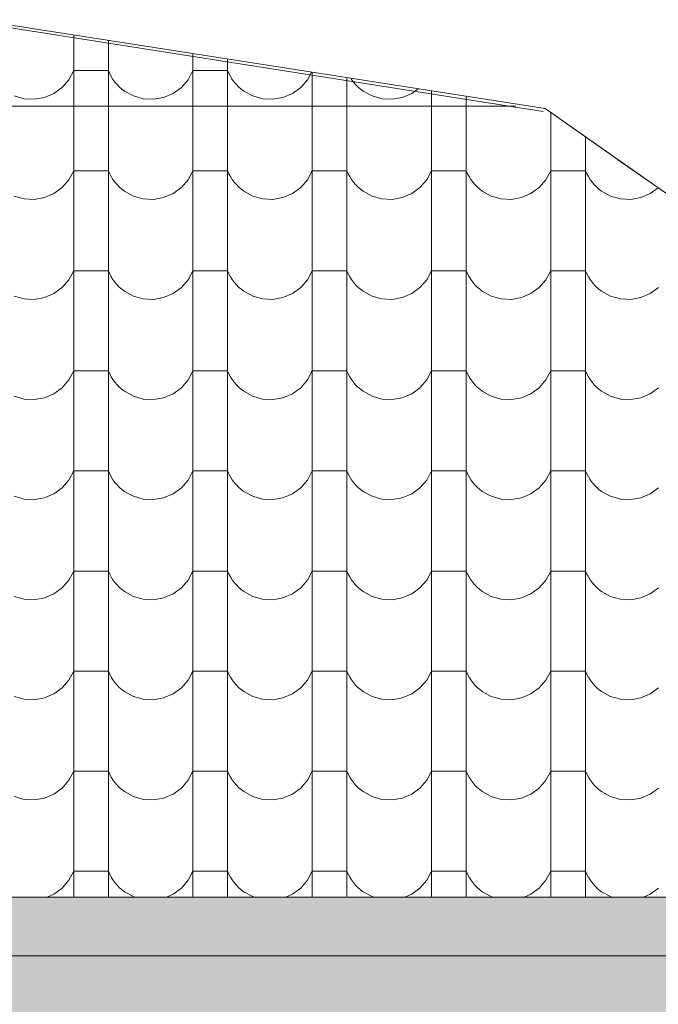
# Model space of a CAD drawing. Header units: millimetres. Extents: x -68772 to 137055, y -73300 to 19650.
# Tile 131 of 212: x 87388 to 88536, y -54145 to -52373. Entities that reach past the tile are written whole.
import ezdxf

# ---------------------------------------------------------------- set-up
doc = ezdxf.new("R2010")
doc.units = ezdxf.units.MM
doc.header["$MEASUREMENT"] = 0
for name, color, linetype, lineweight in [('Nowe_440-K Belki_Nr_pióra__1', 7, 'Continuous', 18), ('Nowe_810-G Ogólne_Nr_pióra__1', 7, 'Continuous', 18), ('Nowe_810-G Ogólne_Nr_pióra__26', 13, 'Continuous', 18), ('Nowe_NIEWIDOCZNE DACHY_Nr_pióra__1', 7, 'Continuous', 18)]:
    doc.layers.add(name, color=color, linetype=linetype, lineweight=lineweight)

# ---------------------------------------------------------------- blocks, each defined once
blk = doc.blocks.new('*X68')
at = {"layer": 'Nowe_810-G Ogólne_Nr_pióra__26', "color": 13, "linetype": 'Continuous', "lineweight": 18}
for p, q in [((87484.8, -52400.6), (87484.8, -52574.6)), ((87547.2, -52410.4), (87547.2, -52574.6)), ((87699.3, -52434.2), (87699.3, -52574.6)), ((87761.7, -52443.9), (87761.7, -52574.6)), ((87476.1, -52481.1), (87484.8, -52464.8)), ((87516, -52464.8), (87484.8, -52464.8)), ((87547.2, -52464.8), (87516, -52464.8)), ((87547.2, -52464.8), (87549.6, -52470.2)), ((87690.6, -52481.1), (87699.3, -52464.8)), ((87730.5, -52464.8), (87699.3, -52464.8)), ((87761.7, -52464.8), (87730.5, -52464.8)), ((87761.7, -52464.8), (87764.1, -52470.2)), ((87905.1, -52481.1), (87912.4, -52467.4)), ((87913.8, -52467.7), (87913.8, -52574.6)), ((87464, -52495), (87476.1, -52481.1)), ((87549.6, -52470.2), (87552.4, -52475.5)), ((87552.4, -52475.5), (87555.5, -52480.5)), ((87555.5, -52480.5), (87559, -52485.3)), ((87559, -52485.3), (87562.8, -52489.8)), ((87678.5, -52495), (87690.6, -52481.1)), ((87764.1, -52470.2), (87766.9, -52475.5)), ((87766.9, -52475.5), (87770, -52480.5)), ((87770, -52480.5), (87773.5, -52485.3)), ((87773.5, -52485.3), (87777.3, -52489.8)), ((87893, -52495), (87905.1, -52481.1)), ((87976.2, -52477.4), (87976.2, -52574.6)), ((87983.2, -52478.5), (87984.5, -52480.5)), ((87984.5, -52480.5), (87988, -52485.3)), ((87988, -52485.3), (87991.8, -52489.8)), ((87449.1, -52505.9), (87464, -52495)), ((87562.8, -52489.8), (87566.9, -52494)), ((87566.9, -52494), (87571.4, -52497.9)), ((87571.4, -52497.9), (87576.1, -52501.5)), ((87576.1, -52501.5), (87592.3, -52510.4)), ((87663.6, -52505.9), (87678.5, -52495)), ((87777.3, -52489.8), (87781.4, -52494)), ((87781.4, -52494), (87785.9, -52497.9)), ((87785.9, -52497.9), (87790.6, -52501.5)), ((87790.6, -52501.5), (87806.8, -52510.4)), ((87878.1, -52505.9), (87893, -52495)), ((87991.8, -52489.8), (87995.9, -52494)), ((87995.9, -52494), (88000.4, -52497.9)), ((88000.4, -52497.9), (88005.1, -52501.5)), ((88005.1, -52501.5), (88021.3, -52510.4)), ((88092.6, -52505.9), (88104.2, -52497.4)), ((88128.3, -52501.2), (88128.3, -52574.6)), ((87377.8, -52510.4), (87395.5, -52515.4)), ((87395.5, -52515.4), (87413.9, -52516.4)), ((87413.9, -52516.4), (87432.1, -52513.1)), ((87432.1, -52513.1), (87449.1, -52505.9)), ((87592.3, -52510.4), (87610, -52515.4)), ((87610, -52515.4), (87628.4, -52516.4)), ((87628.4, -52516.4), (87646.6, -52513.1)), ((87646.6, -52513.1), (87663.6, -52505.9)), ((87806.8, -52510.4), (87824.5, -52515.4)), ((87824.5, -52515.4), (87842.9, -52516.4)), ((87842.9, -52516.4), (87861.1, -52513.1)), ((87861.1, -52513.1), (87878.1, -52505.9)), ((88021.3, -52510.4), (88039, -52515.4)), ((88039, -52515.4), (88057.4, -52516.4)), ((88057.4, -52516.4), (88075.6, -52513.1)), ((88075.6, -52513.1), (88092.6, -52505.9)), ((88190.7, -52510.9), (88190.7, -52574.6)), ((88342.8, -52540.1), (88342.8, -52574.6)), ((87484.8, -52574.6), (87484.8, -52754.6)), ((87547.2, -52574.6), (87547.2, -52754.6)), ((87699.3, -52574.6), (87699.3, -52754.6)), ((87761.7, -52574.6), (87761.7, -52754.6)), ((87913.8, -52574.6), (87913.8, -52754.6)), ((87976.2, -52574.6), (87976.2, -52754.6)), ((88128.3, -52574.6), (88128.3, -52754.6)), ((88190.7, -52574.6), (88190.7, -52754.6)), ((88342.8, -52574.6), (88342.8, -52754.6)), ((88405.2, -52584), (88405.2, -52754.6)), ((87476.1, -52661.1), (87484.8, -52644.8)), ((87516, -52644.8), (87484.8, -52644.8)), ((87547.2, -52644.8), (87516, -52644.8)), ((87547.2, -52644.8), (87549.6, -52650.3)), ((87690.6, -52661.1), (87699.3, -52644.8)), ((87730.5, -52644.8), (87699.3, -52644.8)), ((87761.7, -52644.8), (87730.5, -52644.8)), ((87761.7, -52644.8), (87764.1, -52650.3)), ((87905.1, -52661.1), (87913.8, -52644.8)), ((87945, -52644.8), (87913.8, -52644.8)), ((87976.2, -52644.8), (87945, -52644.8)), ((87976.2, -52644.8), (87978.6, -52650.3)), ((88119.6, -52661.1), (88128.3, -52644.8)), ((88159.5, -52644.8), (88128.3, -52644.8)), ((88190.7, -52644.8), (88159.5, -52644.8)), ((88190.7, -52644.8), (88193.1, -52650.3)), ((88334.1, -52661.1), (88342.8, -52644.8)), ((88374, -52644.8), (88342.8, -52644.8)), ((88405.2, -52644.8), (88374, -52644.8)), ((88405.2, -52644.8), (88407.6, -52650.3)), ((87464, -52675.1), (87476.1, -52661.1)), ((87549.6, -52650.3), (87552.4, -52655.5)), ((87552.4, -52655.5), (87555.5, -52660.5)), ((87555.5, -52660.5), (87559, -52665.3)), ((87678.5, -52675.1), (87690.6, -52661.1)), ((87764.1, -52650.3), (87766.9, -52655.5)), ((87766.9, -52655.5), (87770, -52660.5)), ((87770, -52660.5), (87773.5, -52665.3)), ((87893, -52675.1), (87905.1, -52661.1)), ((87978.6, -52650.3), (87981.4, -52655.5)), ((87981.4, -52655.5), (87984.5, -52660.5)), ((87984.5, -52660.5), (87988, -52665.3)), ((88107.5, -52675.1), (88119.6, -52661.1)), ((88193.1, -52650.3), (88195.9, -52655.5)), ((88195.9, -52655.5), (88199, -52660.5)), ((88199, -52660.5), (88202.5, -52665.3)), ((88322, -52675.1), (88334.1, -52661.1)), ((88407.6, -52650.3), (88410.4, -52655.5)), ((88410.4, -52655.5), (88413.5, -52660.5)), ((88413.5, -52660.5), (88417, -52665.3)), ((87449.1, -52685.9), (87464, -52675.1)), ((87559, -52665.3), (87562.8, -52669.8)), ((87562.8, -52669.8), (87566.9, -52674.1)), ((87566.9, -52674.1), (87571.4, -52678)), ((87571.4, -52678), (87576.1, -52681.6)), ((87576.1, -52681.6), (87592.3, -52690.5)), ((87663.6, -52685.9), (87678.5, -52675.1)), ((87773.5, -52665.3), (87777.3, -52669.8)), ((87777.3, -52669.8), (87781.4, -52674.1)), ((87781.4, -52674.1), (87785.9, -52678)), ((87785.9, -52678), (87790.6, -52681.6)), ((87790.6, -52681.6), (87806.8, -52690.5)), ((87878.1, -52685.9), (87893, -52675.1)), ((87988, -52665.3), (87991.8, -52669.8)), ((87991.8, -52669.8), (87995.9, -52674.1)), ((87995.9, -52674.1), (88000.4, -52678)), ((88000.4, -52678), (88005.1, -52681.6)), ((88005.1, -52681.6), (88021.3, -52690.5)), ((88092.6, -52685.9), (88107.5, -52675.1)), ((88202.5, -52665.3), (88206.3, -52669.8)), ((88206.3, -52669.8), (88210.4, -52674.1)), ((88210.4, -52674.1), (88214.9, -52678)), ((88214.9, -52678), (88219.6, -52681.6)), ((88219.6, -52681.6), (88235.8, -52690.5)), ((88307.1, -52685.9), (88322, -52675.1)), ((88417, -52665.3), (88420.8, -52669.8)), ((88420.8, -52669.8), (88424.9, -52674.1)), ((88424.9, -52674.1), (88429.4, -52678)), ((88429.4, -52678), (88434.1, -52681.6)), ((88434.1, -52681.6), (88450.3, -52690.5)), ((88521.6, -52685.9), (88535.6, -52675.7)), ((87377.8, -52690.5), (87395.5, -52695.5)), ((87395.5, -52695.5), (87413.9, -52696.4)), ((87413.9, -52696.4), (87432.1, -52693.2)), ((87432.1, -52693.2), (87449.1, -52685.9)), ((87592.3, -52690.5), (87610, -52695.5)), ((87610, -52695.5), (87628.4, -52696.4)), ((87628.4, -52696.4), (87646.6, -52693.2)), ((87646.6, -52693.2), (87663.6, -52685.9)), ((87806.8, -52690.5), (87824.5, -52695.5)), ((87824.5, -52695.5), (87842.9, -52696.4)), ((87842.9, -52696.4), (87861.1, -52693.2)), ((87861.1, -52693.2), (87878.1, -52685.9)), ((88021.3, -52690.5), (88039, -52695.5)), ((88039, -52695.5), (88057.4, -52696.4)), ((88057.4, -52696.4), (88075.6, -52693.2)), ((88075.6, -52693.2), (88092.6, -52685.9)), ((88235.8, -52690.5), (88253.5, -52695.5)), ((88253.5, -52695.5), (88271.9, -52696.4)), ((88271.9, -52696.4), (88290.1, -52693.2)), ((88290.1, -52693.2), (88307.1, -52685.9)), ((88450.3, -52690.5), (88468, -52695.5)), ((88468, -52695.5), (88486.4, -52696.4)), ((88486.4, -52696.4), (88504.6, -52693.2)), ((88504.6, -52693.2), (88521.6, -52685.9)), ((87484.8, -52754.6), (87484.8, -52934.7)), ((87547.2, -52754.6), (87547.2, -52934.7)), ((87699.3, -52754.6), (87699.3, -52934.7)), ((87761.7, -52754.6), (87761.7, -52934.7)), ((87913.8, -52754.6), (87913.8, -52934.7)), ((87976.2, -52754.6), (87976.2, -52934.7)), ((88128.3, -52754.6), (88128.3, -52934.7)), ((88190.7, -52754.6), (88190.7, -52934.7)), ((88342.8, -52754.6), (88342.8, -52934.7)), ((88405.2, -52754.6), (88405.2, -52934.7)), ((87464, -52855.1), (87476.1, -52841.2)), ((87476.1, -52841.2), (87484.8, -52824.9)), ((87516, -52824.9), (87484.8, -52824.9)), ((87547.2, -52824.9), (87516, -52824.9)), ((87547.2, -52824.9), (87549.6, -52830.3)), ((87549.6, -52830.3), (87552.4, -52835.6)), ((87552.4, -52835.6), (87555.5, -52840.6)), ((87555.5, -52840.6), (87559, -52845.4)), ((87678.5, -52855.1), (87690.6, -52841.2)), ((87690.6, -52841.2), (87699.3, -52824.9)), ((87730.5, -52824.9), (87699.3, -52824.9)), ((87761.7, -52824.9), (87730.5, -52824.9)), ((87761.7, -52824.9), (87764.1, -52830.3)), ((87764.1, -52830.3), (87766.9, -52835.6)), ((87766.9, -52835.6), (87770, -52840.6)), ((87770, -52840.6), (87773.5, -52845.4)), ((87893, -52855.1), (87905.1, -52841.2)), ((87905.1, -52841.2), (87913.8, -52824.9)), ((87945, -52824.9), (87913.8, -52824.9)), ((87976.2, -52824.9), (87945, -52824.9)), ((87976.2, -52824.9), (87978.6, -52830.3)), ((87978.6, -52830.3), (87981.4, -52835.6)), ((87981.4, -52835.6), (87984.5, -52840.6)), ((87984.5, -52840.6), (87988, -52845.4)), ((88107.5, -52855.1), (88119.6, -52841.2)), ((88119.6, -52841.2), (88128.3, -52824.9)), ((88159.5, -52824.9), (88128.3, -52824.9)), ((88190.7, -52824.9), (88159.5, -52824.9)), ((88190.7, -52824.9), (88193.1, -52830.3)), ((88193.1, -52830.3), (88195.9, -52835.6)), ((88195.9, -52835.6), (88199, -52840.6)), ((88199, -52840.6), (88202.5, -52845.4)), ((88322, -52855.1), (88334.1, -52841.2)), ((88334.1, -52841.2), (88342.8, -52824.9)), ((88374, -52824.9), (88342.8, -52824.9)), ((88405.2, -52824.9), (88374, -52824.9)), ((88405.2, -52824.9), (88407.6, -52830.3)), ((88407.6, -52830.3), (88410.4, -52835.6)), ((88410.4, -52835.6), (88413.5, -52840.6)), ((88413.5, -52840.6), (88417, -52845.4)), ((87449.1, -52866), (87464, -52855.1)), ((87559, -52845.4), (87562.8, -52849.9)), ((87562.8, -52849.9), (87566.9, -52854.1)), ((87566.9, -52854.1), (87571.4, -52858)), ((87571.4, -52858), (87576.1, -52861.6)), ((87663.6, -52866), (87678.5, -52855.1)), ((87773.5, -52845.4), (87777.3, -52849.9)), ((87777.3, -52849.9), (87781.4, -52854.1)), ((87781.4, -52854.1), (87785.9, -52858)), ((87785.9, -52858), (87790.6, -52861.6)), ((87878.1, -52866), (87893, -52855.1)), ((87988, -52845.4), (87991.8, -52849.9)), ((87991.8, -52849.9), (87995.9, -52854.1)), ((87995.9, -52854.1), (88000.4, -52858)), ((88000.4, -52858), (88005.1, -52861.6)), ((88092.6, -52866), (88107.5, -52855.1)), ((88202.5, -52845.4), (88206.3, -52849.9)), ((88206.3, -52849.9), (88210.4, -52854.1)), ((88210.4, -52854.1), (88214.9, -52858)), ((88214.9, -52858), (88219.6, -52861.6)), ((88307.1, -52866), (88322, -52855.1)), ((88417, -52845.4), (88420.8, -52849.9)), ((88420.8, -52849.9), (88424.9, -52854.1)), ((88424.9, -52854.1), (88429.4, -52858)), ((88429.4, -52858), (88434.1, -52861.6)), ((88521.6, -52866), (88536.5, -52855.1)), ((87377.8, -52870.5), (87395.5, -52875.5)), ((87395.5, -52875.5), (87413.9, -52876.5)), ((87413.9, -52876.5), (87432.1, -52873.2)), ((87432.1, -52873.2), (87449.1, -52866)), ((87576.1, -52861.6), (87592.3, -52870.5)), ((87592.3, -52870.5), (87610, -52875.5)), ((87610, -52875.5), (87628.4, -52876.5)), ((87628.4, -52876.5), (87646.6, -52873.2)), ((87646.6, -52873.2), (87663.6, -52866)), ((87790.6, -52861.6), (87806.8, -52870.5)), ((87806.8, -52870.5), (87824.5, -52875.5)), ((87824.5, -52875.5), (87842.9, -52876.5)), ((87842.9, -52876.5), (87861.1, -52873.2)), ((87861.1, -52873.2), (87878.1, -52866)), ((88005.1, -52861.6), (88021.3, -52870.5)), ((88021.3, -52870.5), (88039, -52875.5)), ((88039, -52875.5), (88057.4, -52876.5)), ((88057.4, -52876.5), (88075.6, -52873.2)), ((88075.6, -52873.2), (88092.6, -52866)), ((88219.6, -52861.6), (88235.8, -52870.5)), ((88235.8, -52870.5), (88253.5, -52875.5)), ((88253.5, -52875.5), (88271.9, -52876.5)), ((88271.9, -52876.5), (88290.1, -52873.2)), ((88290.1, -52873.2), (88307.1, -52866)), ((88434.1, -52861.6), (88450.3, -52870.5)), ((88450.3, -52870.5), (88468, -52875.5)), ((88468, -52875.5), (88486.4, -52876.5)), ((88486.4, -52876.5), (88504.6, -52873.2)), ((88504.6, -52873.2), (88521.6, -52866)), ((87484.8, -52934.7), (87484.8, -53114.7)), ((87547.2, -52934.7), (87547.2, -53114.7)), ((87699.3, -52934.7), (87699.3, -53114.7)), ((87761.7, -52934.7), (87761.7, -53114.7)), ((87913.8, -52934.7), (87913.8, -53114.7)), ((87976.2, -52934.7), (87976.2, -53114.7)), ((88128.3, -52934.7), (88128.3, -53114.7)), ((88190.7, -52934.7), (88190.7, -53114.7)), ((88342.8, -52934.7), (88342.8, -53114.7)), ((88405.2, -52934.7), (88405.2, -53114.7)), ((87476.1, -53021.2), (87484.8, -53004.9)), ((87516, -53004.9), (87484.8, -53004.9)), ((87547.2, -53004.9), (87516, -53004.9)), ((87547.2, -53004.9), (87549.6, -53010.4)), ((87549.6, -53010.4), (87552.4, -53015.6)), ((87552.4, -53015.6), (87555.5, -53020.6)), ((87690.6, -53021.2), (87699.3, -53004.9)), ((87730.5, -53004.9), (87699.3, -53004.9)), ((87761.7, -53004.9), (87730.5, -53004.9)), ((87761.7, -53004.9), (87764.1, -53010.4)), ((87764.1, -53010.4), (87766.9, -53015.6)), ((87766.9, -53015.6), (87770, -53020.6)), ((87905.1, -53021.2), (87913.8, -53004.9)), ((87945, -53004.9), (87913.8, -53004.9)), ((87976.2, -53004.9), (87945, -53004.9)), ((87976.2, -53004.9), (87978.6, -53010.4)), ((87978.6, -53010.4), (87981.4, -53015.6)), ((87981.4, -53015.6), (87984.5, -53020.6)), ((88119.6, -53021.2), (88128.3, -53004.9)), ((88159.5, -53004.9), (88128.3, -53004.9)), ((88190.7, -53004.9), (88159.5, -53004.9)), ((88190.7, -53004.9), (88193.1, -53010.4)), ((88193.1, -53010.4), (88195.9, -53015.6)), ((88195.9, -53015.6), (88199, -53020.6)), ((88334.1, -53021.2), (88342.8, -53004.9)), ((88374, -53004.9), (88342.8, -53004.9)), ((88405.2, -53004.9), (88374, -53004.9)), ((88405.2, -53004.9), (88407.6, -53010.4)), ((88407.6, -53010.4), (88410.4, -53015.6)), ((88410.4, -53015.6), (88413.5, -53020.6)), ((87449.1, -53046), (87464, -53035.2)), ((87464, -53035.2), (87476.1, -53021.2)), ((87555.5, -53020.6), (87559, -53025.4)), ((87559, -53025.4), (87562.8, -53029.9)), ((87562.8, -53029.9), (87566.9, -53034.2)), ((87566.9, -53034.2), (87571.4, -53038.1)), ((87663.6, -53046), (87678.5, -53035.2)), ((87678.5, -53035.2), (87690.6, -53021.2)), ((87770, -53020.6), (87773.5, -53025.4)), ((87773.5, -53025.4), (87777.3, -53029.9)), ((87777.3, -53029.9), (87781.4, -53034.2)), ((87781.4, -53034.2), (87785.9, -53038.1)), ((87878.1, -53046), (87893, -53035.2)), ((87893, -53035.2), (87905.1, -53021.2)), ((87984.5, -53020.6), (87988, -53025.4)), ((87988, -53025.4), (87991.8, -53029.9)), ((87991.8, -53029.9), (87995.9, -53034.2)), ((87995.9, -53034.2), (88000.4, -53038.1)), ((88092.6, -53046), (88107.5, -53035.2)), ((88107.5, -53035.2), (88119.6, -53021.2)), ((88199, -53020.6), (88202.5, -53025.4)), ((88202.5, -53025.4), (88206.3, -53029.9)), ((88206.3, -53029.9), (88210.4, -53034.2)), ((88210.4, -53034.2), (88214.9, -53038.1)), ((88307.1, -53046), (88322, -53035.2)), ((88322, -53035.2), (88334.1, -53021.2)), ((88413.5, -53020.6), (88417, -53025.4)), ((88417, -53025.4), (88420.8, -53029.9)), ((88420.8, -53029.9), (88424.9, -53034.2)), ((88424.9, -53034.2), (88429.4, -53038.1)), ((88521.6, -53046), (88536.5, -53035.2)), ((87377.8, -53050.6), (87395.5, -53055.6)), ((87413.9, -53056.5), (87432.1, -53053.3)), ((87432.1, -53053.3), (87449.1, -53046)), ((87571.4, -53038.1), (87576.1, -53041.7)), ((87576.1, -53041.7), (87592.3, -53050.6)), ((87592.3, -53050.6), (87610, -53055.6)), ((87628.4, -53056.5), (87646.6, -53053.3)), ((87646.6, -53053.3), (87663.6, -53046)), ((87785.9, -53038.1), (87790.6, -53041.7)), ((87790.6, -53041.7), (87806.8, -53050.6)), ((87806.8, -53050.6), (87824.5, -53055.6)), ((87842.9, -53056.5), (87861.1, -53053.3)), ((87861.1, -53053.3), (87878.1, -53046)), ((88000.4, -53038.1), (88005.1, -53041.7)), ((88005.1, -53041.7), (88021.3, -53050.6)), ((88021.3, -53050.6), (88039, -53055.6)), ((88057.4, -53056.5), (88075.6, -53053.3)), ((88075.6, -53053.3), (88092.6, -53046)), ((88214.9, -53038.1), (88219.6, -53041.7)), ((88219.6, -53041.7), (88235.8, -53050.6)), ((88235.8, -53050.6), (88253.5, -53055.6)), ((88271.9, -53056.5), (88290.1, -53053.3)), ((88290.1, -53053.3), (88307.1, -53046)), ((88429.4, -53038.1), (88434.1, -53041.7)), ((88434.1, -53041.7), (88450.3, -53050.6)), ((88450.3, -53050.6), (88468, -53055.6)), ((88486.4, -53056.5), (88504.6, -53053.3)), ((88504.6, -53053.3), (88521.6, -53046)), ((87395.5, -53055.6), (87413.9, -53056.5)), ((87610, -53055.6), (87628.4, -53056.5)), ((87824.5, -53055.6), (87842.9, -53056.5)), ((88039, -53055.6), (88057.4, -53056.5)), ((88253.5, -53055.6), (88271.9, -53056.5)), ((88468, -53055.6), (88486.4, -53056.5)), ((87484.8, -53114.7), (87484.8, -53294.8)), ((87547.2, -53114.7), (87547.2, -53294.8)), ((87699.3, -53114.7), (87699.3, -53294.8)), ((87761.7, -53114.7), (87761.7, -53294.8)), ((87913.8, -53114.7), (87913.8, -53294.8)), ((87976.2, -53114.7), (87976.2, -53294.8)), ((88128.3, -53114.7), (88128.3, -53294.8)), ((88190.7, -53114.7), (88190.7, -53294.8)), ((88342.8, -53114.7), (88342.8, -53294.8)), ((88405.2, -53114.7), (88405.2, -53294.8)), ((87476.1, -53201.3), (87484.8, -53185)), ((87516, -53185), (87484.8, -53185)), ((87547.2, -53185), (87516, -53185)), ((87547.2, -53185), (87549.6, -53190.4)), ((87549.6, -53190.4), (87552.4, -53195.7)), ((87690.6, -53201.3), (87699.3, -53185)), ((87730.5, -53185), (87699.3, -53185)), ((87761.7, -53185), (87730.5, -53185)), ((87761.7, -53185), (87764.1, -53190.4)), ((87764.1, -53190.4), (87766.9, -53195.7)), ((87905.1, -53201.3), (87913.8, -53185)), ((87945, -53185), (87913.8, -53185)), ((87976.2, -53185), (87945, -53185)), ((87976.2, -53185), (87978.6, -53190.4)), ((87978.6, -53190.4), (87981.4, -53195.7)), ((88119.6, -53201.3), (88128.3, -53185)), ((88159.5, -53185), (88128.3, -53185)), ((88190.7, -53185), (88159.5, -53185)), ((88190.7, -53185), (88193.1, -53190.4)), ((88193.1, -53190.4), (88195.9, -53195.7)), ((88334.1, -53201.3), (88342.8, -53185)), ((88374, -53185), (88342.8, -53185)), ((88405.2, -53185), (88374, -53185)), ((88405.2, -53185), (88407.6, -53190.4)), ((88407.6, -53190.4), (88410.4, -53195.7)), ((87464, -53215.2), (87476.1, -53201.3)), ((87552.4, -53195.7), (87555.5, -53200.7)), ((87555.5, -53200.7), (87559, -53205.5)), ((87559, -53205.5), (87562.8, -53210)), ((87562.8, -53210), (87566.9, -53214.2)), ((87678.5, -53215.2), (87690.6, -53201.3)), ((87766.9, -53195.7), (87770, -53200.7)), ((87770, -53200.7), (87773.5, -53205.5)), ((87773.5, -53205.5), (87777.3, -53210)), ((87777.3, -53210), (87781.4, -53214.2)), ((87893, -53215.2), (87905.1, -53201.3)), ((87981.4, -53195.7), (87984.5, -53200.7)), ((87984.5, -53200.7), (87988, -53205.5)), ((87988, -53205.5), (87991.8, -53210)), ((87991.8, -53210), (87995.9, -53214.2)), ((88107.5, -53215.2), (88119.6, -53201.3)), ((88195.9, -53195.7), (88199, -53200.7)), ((88199, -53200.7), (88202.5, -53205.5)), ((88202.5, -53205.5), (88206.3, -53210)), ((88206.3, -53210), (88210.4, -53214.2)), ((88322, -53215.2), (88334.1, -53201.3)), ((88410.4, -53195.7), (88413.5, -53200.7)), ((88413.5, -53200.7), (88417, -53205.5)), ((88417, -53205.5), (88420.8, -53210)), ((88420.8, -53210), (88424.9, -53214.2)), ((87377.8, -53230.6), (87395.5, -53235.6)), ((87432.1, -53233.3), (87449.1, -53226.1)), ((87449.1, -53226.1), (87464, -53215.2)), ((87566.9, -53214.2), (87571.4, -53218.1)), ((87571.4, -53218.1), (87576.1, -53221.7)), ((87576.1, -53221.7), (87592.3, -53230.6)), ((87592.3, -53230.6), (87610, -53235.6)), ((87646.6, -53233.3), (87663.6, -53226.1)), ((87663.6, -53226.1), (87678.5, -53215.2)), ((87781.4, -53214.2), (87785.9, -53218.1)), ((87785.9, -53218.1), (87790.6, -53221.7)), ((87790.6, -53221.7), (87806.8, -53230.6)), ((87806.8, -53230.6), (87824.5, -53235.6)), ((87861.1, -53233.3), (87878.1, -53226.1)), ((87878.1, -53226.1), (87893, -53215.2)), ((87995.9, -53214.2), (88000.4, -53218.1)), ((88000.4, -53218.1), (88005.1, -53221.7)), ((88005.1, -53221.7), (88021.3, -53230.6)), ((88021.3, -53230.6), (88039, -53235.6)), ((88075.6, -53233.3), (88092.6, -53226.1)), ((88092.6, -53226.1), (88107.5, -53215.2)), ((88210.4, -53214.2), (88214.9, -53218.1)), ((88214.9, -53218.1), (88219.6, -53221.7)), ((88219.6, -53221.7), (88235.8, -53230.6)), ((88235.8, -53230.6), (88253.5, -53235.6)), ((88290.1, -53233.3), (88307.1, -53226.1)), ((88307.1, -53226.1), (88322, -53215.2)), ((88424.9, -53214.2), (88429.4, -53218.1)), ((88429.4, -53218.1), (88434.1, -53221.7)), ((88434.1, -53221.7), (88450.3, -53230.6)), ((88450.3, -53230.6), (88468, -53235.6)), ((88504.6, -53233.3), (88521.6, -53226.1)), ((88521.6, -53226.1), (88536.5, -53215.2)), ((87395.5, -53235.6), (87413.9, -53236.6)), ((87413.9, -53236.6), (87432.1, -53233.3)), ((87610, -53235.6), (87628.4, -53236.6)), ((87628.4, -53236.6), (87646.6, -53233.3)), ((87824.5, -53235.6), (87842.9, -53236.6)), ((87842.9, -53236.6), (87861.1, -53233.3)), ((88039, -53235.6), (88057.4, -53236.6)), ((88057.4, -53236.6), (88075.6, -53233.3)), ((88253.5, -53235.6), (88271.9, -53236.6)), ((88271.9, -53236.6), (88290.1, -53233.3)), ((88468, -53235.6), (88486.4, -53236.6)), ((88486.4, -53236.6), (88504.6, -53233.3)), ((87484.8, -53294.8), (87484.8, -53474.8)), ((87547.2, -53294.8), (87547.2, -53474.8)), ((87699.3, -53294.8), (87699.3, -53474.8)), ((87761.7, -53294.8), (87761.7, -53474.8)), ((87913.8, -53294.8), (87913.8, -53474.8)), ((87976.2, -53294.8), (87976.2, -53474.8)), ((88128.3, -53294.8), (88128.3, -53474.8)), ((88190.7, -53294.8), (88190.7, -53474.8)), ((88342.8, -53294.8), (88342.8, -53474.8)), ((88405.2, -53294.8), (88405.2, -53474.8)), ((87476.1, -53381.3), (87484.8, -53365)), ((87516, -53365), (87484.8, -53365)), ((87547.2, -53365), (87516, -53365)), ((87547.2, -53365), (87549.6, -53370.5)), ((87549.6, -53370.5), (87552.4, -53375.7)), ((87690.6, -53381.3), (87699.3, -53365)), ((87730.5, -53365), (87699.3, -53365)), ((87761.7, -53365), (87730.5, -53365)), ((87761.7, -53365), (87764.1, -53370.5)), ((87764.1, -53370.5), (87766.9, -53375.7)), ((87905.1, -53381.3), (87913.8, -53365)), ((87945, -53365), (87913.8, -53365)), ((87976.2, -53365), (87945, -53365)), ((87976.2, -53365), (87978.6, -53370.5)), ((87978.6, -53370.5), (87981.4, -53375.7)), ((88119.6, -53381.3), (88128.3, -53365)), ((88159.5, -53365), (88128.3, -53365)), ((88190.7, -53365), (88159.5, -53365)), ((88190.7, -53365), (88193.1, -53370.5)), ((88193.1, -53370.5), (88195.9, -53375.7)), ((88334.1, -53381.3), (88342.8, -53365)), ((88374, -53365), (88342.8, -53365)), ((88405.2, -53365), (88374, -53365)), ((88405.2, -53365), (88407.6, -53370.5)), ((88407.6, -53370.5), (88410.4, -53375.7)), ((87464, -53395.3), (87476.1, -53381.3)), ((87552.4, -53375.7), (87555.5, -53380.7)), ((87555.5, -53380.7), (87559, -53385.5)), ((87559, -53385.5), (87562.8, -53390)), ((87562.8, -53390), (87566.9, -53394.3)), ((87678.5, -53395.3), (87690.6, -53381.3)), ((87766.9, -53375.7), (87770, -53380.7)), ((87770, -53380.7), (87773.5, -53385.5)), ((87773.5, -53385.5), (87777.3, -53390)), ((87777.3, -53390), (87781.4, -53394.3)), ((87893, -53395.3), (87905.1, -53381.3)), ((87981.4, -53375.7), (87984.5, -53380.7)), ((87984.5, -53380.7), (87988, -53385.5)), ((87988, -53385.5), (87991.8, -53390)), ((87991.8, -53390), (87995.9, -53394.3)), ((88107.5, -53395.3), (88119.6, -53381.3)), ((88195.9, -53375.7), (88199, -53380.7)), ((88199, -53380.7), (88202.5, -53385.5)), ((88202.5, -53385.5), (88206.3, -53390)), ((88206.3, -53390), (88210.4, -53394.3)), ((88322, -53395.3), (88334.1, -53381.3)), ((88410.4, -53375.7), (88413.5, -53380.7)), ((88413.5, -53380.7), (88417, -53385.5)), ((88417, -53385.5), (88420.8, -53390)), ((88420.8, -53390), (88424.9, -53394.3)), ((87432.1, -53413.4), (87449.1, -53406.1)), ((87449.1, -53406.1), (87464, -53395.3)), ((87566.9, -53394.3), (87571.4, -53398.2)), ((87571.4, -53398.2), (87576.1, -53401.8)), ((87576.1, -53401.8), (87592.3, -53410.7)), ((87646.6, -53413.4), (87663.6, -53406.1)), ((87663.6, -53406.1), (87678.5, -53395.3)), ((87781.4, -53394.3), (87785.9, -53398.2)), ((87785.9, -53398.2), (87790.6, -53401.8)), ((87790.6, -53401.8), (87806.8, -53410.7)), ((87861.1, -53413.4), (87878.1, -53406.1)), ((87878.1, -53406.1), (87893, -53395.3)), ((87995.9, -53394.3), (88000.4, -53398.2)), ((88000.4, -53398.2), (88005.1, -53401.8)), ((88005.1, -53401.8), (88021.3, -53410.7)), ((88075.6, -53413.4), (88092.6, -53406.1)), ((88092.6, -53406.1), (88107.5, -53395.3)), ((88210.4, -53394.3), (88214.9, -53398.2)), ((88214.9, -53398.2), (88219.6, -53401.8)), ((88219.6, -53401.8), (88235.8, -53410.7)), ((88290.1, -53413.4), (88307.1, -53406.1)), ((88307.1, -53406.1), (88322, -53395.3)), ((88424.9, -53394.3), (88429.4, -53398.2)), ((88429.4, -53398.2), (88434.1, -53401.8)), ((88434.1, -53401.8), (88450.3, -53410.7)), ((88504.6, -53413.4), (88521.6, -53406.1)), ((88521.6, -53406.1), (88536.5, -53395.3)), ((87377.8, -53410.7), (87395.5, -53415.7)), ((87395.5, -53415.7), (87413.9, -53416.6)), ((87413.9, -53416.6), (87432.1, -53413.4)), ((87592.3, -53410.7), (87610, -53415.7)), ((87610, -53415.7), (87628.4, -53416.6)), ((87628.4, -53416.6), (87646.6, -53413.4)), ((87806.8, -53410.7), (87824.5, -53415.7)), ((87824.5, -53415.7), (87842.9, -53416.6)), ((87842.9, -53416.6), (87861.1, -53413.4)), ((88021.3, -53410.7), (88039, -53415.7)), ((88039, -53415.7), (88057.4, -53416.6)), ((88057.4, -53416.6), (88075.6, -53413.4)), ((88235.8, -53410.7), (88253.5, -53415.7)), ((88253.5, -53415.7), (88271.9, -53416.6)), ((88271.9, -53416.6), (88290.1, -53413.4)), ((88450.3, -53410.7), (88468, -53415.7)), ((88468, -53415.7), (88486.4, -53416.6)), ((88486.4, -53416.6), (88504.6, -53413.4)), ((87484.8, -53474.8), (87484.8, -53654.9)), ((87547.2, -53474.8), (87547.2, -53654.9)), ((87699.3, -53474.8), (87699.3, -53654.9)), ((87761.7, -53474.8), (87761.7, -53654.9)), ((87913.8, -53474.8), (87913.8, -53654.9)), ((87976.2, -53474.8), (87976.2, -53654.9)), ((88128.3, -53474.8), (88128.3, -53654.9)), ((88190.7, -53474.8), (88190.7, -53654.9)), ((88342.8, -53474.8), (88342.8, -53654.9)), ((88405.2, -53474.8), (88405.2, -53654.9)), ((87476.1, -53561.4), (87484.8, -53545.1)), ((87516, -53545.1), (87484.8, -53545.1)), ((87547.2, -53545.1), (87516, -53545.1)), ((87547.2, -53545.1), (87549.6, -53550.5)), ((87690.6, -53561.4), (87699.3, -53545.1)), ((87730.5, -53545.1), (87699.3, -53545.1)), ((87761.7, -53545.1), (87730.5, -53545.1)), ((87761.7, -53545.1), (87764.1, -53550.5)), ((87905.1, -53561.4), (87913.8, -53545.1)), ((87945, -53545.1), (87913.8, -53545.1)), ((87976.2, -53545.1), (87945, -53545.1)), ((87976.2, -53545.1), (87978.6, -53550.5)), ((88119.6, -53561.4), (88128.3, -53545.1)), ((88159.5, -53545.1), (88128.3, -53545.1)), ((88190.7, -53545.1), (88159.5, -53545.1)), ((88190.7, -53545.1), (88193.1, -53550.5)), ((88334.1, -53561.4), (88342.8, -53545.1)), ((88374, -53545.1), (88342.8, -53545.1)), ((88405.2, -53545.1), (88374, -53545.1)), ((88405.2, -53545.1), (88407.6, -53550.5)), ((87464, -53575.3), (87476.1, -53561.4)), ((87549.6, -53550.5), (87552.4, -53555.8)), ((87552.4, -53555.8), (87555.5, -53560.8)), ((87555.5, -53560.8), (87559, -53565.6)), ((87559, -53565.6), (87562.8, -53570.1)), ((87678.5, -53575.3), (87690.6, -53561.4)), ((87764.1, -53550.5), (87766.9, -53555.8)), ((87766.9, -53555.8), (87770, -53560.8)), ((87770, -53560.8), (87773.5, -53565.6)), ((87773.5, -53565.6), (87777.3, -53570.1)), ((87893, -53575.3), (87905.1, -53561.4)), ((87978.6, -53550.5), (87981.4, -53555.8)), ((87981.4, -53555.8), (87984.5, -53560.8)), ((87984.5, -53560.8), (87988, -53565.6)), ((87988, -53565.6), (87991.8, -53570.1)), ((88107.5, -53575.3), (88119.6, -53561.4)), ((88193.1, -53550.5), (88195.9, -53555.8)), ((88195.9, -53555.8), (88199, -53560.8)), ((88199, -53560.8), (88202.5, -53565.6)), ((88202.5, -53565.6), (88206.3, -53570.1)), ((88322, -53575.3), (88334.1, -53561.4)), ((88407.6, -53550.5), (88410.4, -53555.8)), ((88410.4, -53555.8), (88413.5, -53560.8)), ((88413.5, -53560.8), (88417, -53565.6)), ((88417, -53565.6), (88420.8, -53570.1)), ((87449.1, -53586.2), (87464, -53575.3)), ((87562.8, -53570.1), (87566.9, -53574.3)), ((87566.9, -53574.3), (87571.4, -53578.2)), ((87571.4, -53578.2), (87576.1, -53581.8)), ((87576.1, -53581.8), (87592.3, -53590.7)), ((87663.6, -53586.2), (87678.5, -53575.3)), ((87777.3, -53570.1), (87781.4, -53574.3)), ((87781.4, -53574.3), (87785.9, -53578.2)), ((87785.9, -53578.2), (87790.6, -53581.8)), ((87790.6, -53581.8), (87806.8, -53590.7)), ((87878.1, -53586.2), (87893, -53575.3)), ((87991.8, -53570.1), (87995.9, -53574.3)), ((87995.9, -53574.3), (88000.4, -53578.2)), ((88000.4, -53578.2), (88005.1, -53581.8)), ((88005.1, -53581.8), (88021.3, -53590.7)), ((88092.6, -53586.2), (88107.5, -53575.3)), ((88206.3, -53570.1), (88210.4, -53574.3)), ((88210.4, -53574.3), (88214.9, -53578.2)), ((88214.9, -53578.2), (88219.6, -53581.8)), ((88219.6, -53581.8), (88235.8, -53590.7)), ((88307.1, -53586.2), (88322, -53575.3)), ((88420.8, -53570.1), (88424.9, -53574.3)), ((88424.9, -53574.3), (88429.4, -53578.2)), ((88429.4, -53578.2), (88434.1, -53581.8)), ((88434.1, -53581.8), (88450.3, -53590.7)), ((88521.6, -53586.2), (88536.5, -53575.3)), ((87377.8, -53590.7), (87395.5, -53595.7)), ((87395.5, -53595.7), (87413.9, -53596.7)), ((87413.9, -53596.7), (87432.1, -53593.4)), ((87432.1, -53593.4), (87449.1, -53586.2)), ((87592.3, -53590.7), (87610, -53595.7)), ((87610, -53595.7), (87628.4, -53596.7)), ((87628.4, -53596.7), (87646.6, -53593.4)), ((87646.6, -53593.4), (87663.6, -53586.2)), ((87806.8, -53590.7), (87824.5, -53595.7)), ((87824.5, -53595.7), (87842.9, -53596.7)), ((87842.9, -53596.7), (87861.1, -53593.4)), ((87861.1, -53593.4), (87878.1, -53586.2)), ((88021.3, -53590.7), (88039, -53595.7)), ((88039, -53595.7), (88057.4, -53596.7)), ((88057.4, -53596.7), (88075.6, -53593.4)), ((88075.6, -53593.4), (88092.6, -53586.2)), ((88235.8, -53590.7), (88253.5, -53595.7)), ((88253.5, -53595.7), (88271.9, -53596.7)), ((88271.9, -53596.7), (88290.1, -53593.4)), ((88290.1, -53593.4), (88307.1, -53586.2)), ((88450.3, -53590.7), (88468, -53595.7)), ((88468, -53595.7), (88486.4, -53596.7)), ((88486.4, -53596.7), (88504.6, -53593.4)), ((88504.6, -53593.4), (88521.6, -53586.2)), ((87484.8, -53654.9), (87484.8, -53834.9)), ((87547.2, -53654.9), (87547.2, -53834.9)), ((87699.3, -53654.9), (87699.3, -53834.9)), ((87761.7, -53654.9), (87761.7, -53834.9)), ((87913.8, -53654.9), (87913.8, -53834.9)), ((87976.2, -53654.9), (87976.2, -53834.9)), ((88128.3, -53654.9), (88128.3, -53834.9)), ((88190.7, -53654.9), (88190.7, -53834.9)), ((88342.8, -53654.9), (88342.8, -53834.9)), ((88405.2, -53654.9), (88405.2, -53834.9)), ((87476.1, -53741.4), (87484.8, -53725.1)), ((87516, -53725.1), (87484.8, -53725.1)), ((87547.2, -53725.1), (87516, -53725.1)), ((87547.2, -53725.1), (87549.6, -53730.6)), ((87690.6, -53741.4), (87699.3, -53725.1)), ((87730.5, -53725.1), (87699.3, -53725.1)), ((87761.7, -53725.1), (87730.5, -53725.1)), ((87761.7, -53725.1), (87764.1, -53730.6)), ((87905.1, -53741.4), (87913.8, -53725.1)), ((87945, -53725.1), (87913.8, -53725.1)), ((87976.2, -53725.1), (87945, -53725.1)), ((87976.2, -53725.1), (87978.6, -53730.6)), ((88119.6, -53741.4), (88128.3, -53725.1)), ((88159.5, -53725.1), (88128.3, -53725.1)), ((88190.7, -53725.1), (88159.5, -53725.1)), ((88190.7, -53725.1), (88193.1, -53730.6)), ((88334.1, -53741.4), (88342.8, -53725.1)), ((88374, -53725.1), (88342.8, -53725.1)), ((88405.2, -53725.1), (88374, -53725.1)), ((88405.2, -53725.1), (88407.6, -53730.6)), ((87464, -53755.4), (87476.1, -53741.4)), ((87549.6, -53730.6), (87552.4, -53735.8)), ((87552.4, -53735.8), (87555.5, -53740.8)), ((87555.5, -53740.8), (87559, -53745.6)), ((87678.5, -53755.4), (87690.6, -53741.4)), ((87764.1, -53730.6), (87766.9, -53735.8)), ((87766.9, -53735.8), (87770, -53740.8)), ((87770, -53740.8), (87773.5, -53745.6)), ((87893, -53755.4), (87905.1, -53741.4)), ((87978.6, -53730.6), (87981.4, -53735.8)), ((87981.4, -53735.8), (87984.5, -53740.8)), ((87984.5, -53740.8), (87988, -53745.6)), ((88107.5, -53755.4), (88119.6, -53741.4)), ((88193.1, -53730.6), (88195.9, -53735.8)), ((88195.9, -53735.8), (88199, -53740.8)), ((88199, -53740.8), (88202.5, -53745.6)), ((88322, -53755.4), (88334.1, -53741.4)), ((88407.6, -53730.6), (88410.4, -53735.8)), ((88410.4, -53735.8), (88413.5, -53740.8)), ((88413.5, -53740.8), (88417, -53745.6)), ((87449.1, -53766.2), (87464, -53755.4)), ((87559, -53745.6), (87562.8, -53750.1)), ((87562.8, -53750.1), (87566.9, -53754.4)), ((87566.9, -53754.4), (87571.4, -53758.3)), ((87571.4, -53758.3), (87576.1, -53761.9)), ((87576.1, -53761.9), (87592.3, -53770.8)), ((87663.6, -53766.2), (87678.5, -53755.4)), ((87773.5, -53745.6), (87777.3, -53750.1)), ((87777.3, -53750.1), (87781.4, -53754.4)), ((87781.4, -53754.4), (87785.9, -53758.3)), ((87785.9, -53758.3), (87790.6, -53761.9)), ((87790.6, -53761.9), (87806.8, -53770.8)), ((87878.1, -53766.2), (87893, -53755.4)), ((87988, -53745.6), (87991.8, -53750.1)), ((87991.8, -53750.1), (87995.9, -53754.4)), ((87995.9, -53754.4), (88000.4, -53758.3)), ((88000.4, -53758.3), (88005.1, -53761.9)), ((88005.1, -53761.9), (88021.3, -53770.8)), ((88092.6, -53766.2), (88107.5, -53755.4)), ((88202.5, -53745.6), (88206.3, -53750.1)), ((88206.3, -53750.1), (88210.4, -53754.4)), ((88210.4, -53754.4), (88214.9, -53758.3)), ((88214.9, -53758.3), (88219.6, -53761.9)), ((88219.6, -53761.9), (88235.8, -53770.8)), ((88307.1, -53766.2), (88322, -53755.4)), ((88417, -53745.6), (88420.8, -53750.1)), ((88420.8, -53750.1), (88424.9, -53754.4)), ((88424.9, -53754.4), (88429.4, -53758.3)), ((88429.4, -53758.3), (88434.1, -53761.9)), ((88434.1, -53761.9), (88450.3, -53770.8)), ((88521.6, -53766.2), (88536.5, -53755.4)), ((87377.8, -53770.8), (87395.5, -53775.8)), ((87395.5, -53775.8), (87413.9, -53776.7)), ((87413.9, -53776.7), (87432.1, -53773.5)), ((87432.1, -53773.5), (87449.1, -53766.2)), ((87592.3, -53770.8), (87610, -53775.8)), ((87610, -53775.8), (87628.4, -53776.7)), ((87628.4, -53776.7), (87646.6, -53773.5)), ((87646.6, -53773.5), (87663.6, -53766.2)), ((87806.8, -53770.8), (87824.5, -53775.8)), ((87824.5, -53775.8), (87842.9, -53776.7)), ((87842.9, -53776.7), (87861.1, -53773.5)), ((87861.1, -53773.5), (87878.1, -53766.2)), ((88021.3, -53770.8), (88039, -53775.8)), ((88039, -53775.8), (88057.4, -53776.7)), ((88057.4, -53776.7), (88075.6, -53773.5)), ((88075.6, -53773.5), (88092.6, -53766.2)), ((88235.8, -53770.8), (88253.5, -53775.8)), ((88253.5, -53775.8), (88271.9, -53776.7)), ((88271.9, -53776.7), (88290.1, -53773.5)), ((88290.1, -53773.5), (88307.1, -53766.2)), ((88450.3, -53770.8), (88468, -53775.8)), ((88468, -53775.8), (88486.4, -53776.7)), ((88486.4, -53776.7), (88504.6, -53773.5)), ((88504.6, -53773.5), (88521.6, -53766.2)), ((87484.8, -53834.9), (87484.8, -53951.5)), ((87547.2, -53834.9), (87547.2, -53951.5)), ((87699.3, -53834.9), (87699.3, -53951.5)), ((87761.7, -53834.9), (87761.7, -53951.5)), ((87913.8, -53834.9), (87913.8, -53951.5)), ((87976.2, -53834.9), (87976.2, -53951.5)), ((88128.3, -53834.9), (88128.3, -53951.5)), ((88190.7, -53834.9), (88190.7, -53951.5)), ((88342.8, -53834.9), (88342.8, -53951.5)), ((88405.2, -53834.9), (88405.2, -53951.5)), ((87464, -53935.4), (87476.1, -53921.5)), ((87476.1, -53921.5), (87484.8, -53905.2)), ((87516, -53905.2), (87484.8, -53905.2)), ((87547.2, -53905.2), (87516, -53905.2)), ((87547.2, -53905.2), (87549.6, -53910.6)), ((87549.6, -53910.6), (87552.4, -53915.9)), ((87552.4, -53915.9), (87555.5, -53920.9)), ((87555.5, -53920.9), (87559, -53925.7)), ((87678.5, -53935.4), (87690.6, -53921.5)), ((87690.6, -53921.5), (87699.3, -53905.2)), ((87730.5, -53905.2), (87699.3, -53905.2)), ((87761.7, -53905.2), (87730.5, -53905.2)), ((87761.7, -53905.2), (87764.1, -53910.6)), ((87764.1, -53910.6), (87766.9, -53915.9)), ((87766.9, -53915.9), (87770, -53920.9)), ((87770, -53920.9), (87773.5, -53925.7)), ((87893, -53935.4), (87905.1, -53921.5)), ((87905.1, -53921.5), (87913.8, -53905.2)), ((87945, -53905.2), (87913.8, -53905.2)), ((87976.2, -53905.2), (87945, -53905.2)), ((87976.2, -53905.2), (87978.6, -53910.6)), ((87978.6, -53910.6), (87981.4, -53915.9)), ((87981.4, -53915.9), (87984.5, -53920.9)), ((87984.5, -53920.9), (87988, -53925.7)), ((88107.5, -53935.4), (88119.6, -53921.5)), ((88119.6, -53921.5), (88128.3, -53905.2)), ((88159.5, -53905.2), (88128.3, -53905.2)), ((88190.7, -53905.2), (88159.5, -53905.2)), ((88190.7, -53905.2), (88193.1, -53910.6)), ((88193.1, -53910.6), (88195.9, -53915.9)), ((88195.9, -53915.9), (88199, -53920.9)), ((88199, -53920.9), (88202.5, -53925.7)), ((88322, -53935.4), (88334.1, -53921.5)), ((88334.1, -53921.5), (88342.8, -53905.2)), ((88374, -53905.2), (88342.8, -53905.2)), ((88405.2, -53905.2), (88374, -53905.2)), ((88405.2, -53905.2), (88407.6, -53910.6)), ((88407.6, -53910.6), (88410.4, -53915.9)), ((88410.4, -53915.9), (88413.5, -53920.9)), ((88413.5, -53920.9), (88417, -53925.7)), ((87449.1, -53946.3), (87464, -53935.4)), ((87559, -53925.7), (87562.8, -53930.2)), ((87562.8, -53930.2), (87566.9, -53934.4)), ((87566.9, -53934.4), (87571.4, -53938.3)), ((87571.4, -53938.3), (87576.1, -53941.9)), ((87663.6, -53946.3), (87678.5, -53935.4)), ((87773.5, -53925.7), (87777.3, -53930.2)), ((87777.3, -53930.2), (87781.4, -53934.4)), ((87781.4, -53934.4), (87785.9, -53938.3)), ((87785.9, -53938.3), (87790.6, -53941.9)), ((87878.1, -53946.3), (87893, -53935.4)), ((87988, -53925.7), (87991.8, -53930.2)), ((87991.8, -53930.2), (87995.9, -53934.4)), ((87995.9, -53934.4), (88000.4, -53938.3)), ((88000.4, -53938.3), (88005.1, -53941.9)), ((88092.6, -53946.3), (88107.5, -53935.4)), ((88202.5, -53925.7), (88206.3, -53930.2)), ((88206.3, -53930.2), (88210.4, -53934.4)), ((88210.4, -53934.4), (88214.9, -53938.3)), ((88214.9, -53938.3), (88219.6, -53941.9)), ((88307.1, -53946.3), (88322, -53935.4)), ((88417, -53925.7), (88420.8, -53930.2)), ((88420.8, -53930.2), (88424.9, -53934.4)), ((88424.9, -53934.4), (88429.4, -53938.3)), ((88429.4, -53938.3), (88434.1, -53941.9)), ((88521.6, -53946.3), (88536.5, -53935.4)), ((87437, -53951.5), (87449.1, -53946.3)), ((87576.1, -53941.9), (87592.3, -53950.8)), ((87592.3, -53950.8), (87594.5, -53951.5)), ((87651.5, -53951.5), (87663.6, -53946.3)), ((87790.6, -53941.9), (87806.8, -53950.8)), ((87806.8, -53950.8), (87809, -53951.5)), ((87866, -53951.5), (87878.1, -53946.3)), ((88005.1, -53941.9), (88021.3, -53950.8)), ((88021.3, -53950.8), (88023.5, -53951.5)), ((88080.5, -53951.5), (88092.6, -53946.3)), ((88219.6, -53941.9), (88235.8, -53950.8)), ((88235.8, -53950.8), (88238, -53951.5)), ((88295, -53951.5), (88307.1, -53946.3)), ((88434.1, -53941.9), (88450.3, -53950.8)), ((88450.3, -53950.8), (88452.5, -53951.5)), ((88509.5, -53951.5), (88521.6, -53946.3))]:
    blk.add_line(p, q, dxfattribs=at)
blk = doc.blocks.new('Wypełnienie_12', base_point=(0, 2000))
at = {"layer": 'Nowe_810-G Ogólne_Nr_pióra__1', "color": 7, "linetype": 'Continuous', "lineweight": 18}
for p, q in [((83853.9, -51833.5), (88332.8, -52533.1)), ((88332.8, -52533.1), (90349.9, -53951.5)), ((90349.9, -53951.5), (76942.9, -53951.5))]:
    blk.add_line(p, q, dxfattribs=at)
at = {"layer": 'Nowe_810-G Ogólne_Nr_pióra__26', "color": 13, "linetype": 'Continuous', "lineweight": 18}
blk.add_blockref('*X68', (0, 0), dxfattribs=at)

msp = doc.modelspace()

# ---------------------------------------------------------------- hatches: boundary and pattern name
at = {"layer": 'Nowe_810-G Ogólne_Nr_pióra__26', "linetype": 'Continuous', "lineweight": 18}
for points in [[(76942.9, -53951.5), (90351.2, -53951.5), (90351.2, -54057.4), (76942.9, -54057.4)], [(64119.1, -54057.4), (68131.1, -54057.4), (68213.9, -54115.4), (68363.9, -54084.9), (68370.2, -54057.3), (68562.5, -54057.4), (68568.4, -54084.9), (68714.8, -54114.7), (68797.2, -54057.4), (90278.7, -54057.4), (90278.7, -54217.2), (64119.1, -54217.2)]]:
    msp.add_hatch(color=13, dxfattribs=at).paths.add_polyline_path(points)

# ---------------------------------------------------------------- linework, layer by layer
at = {"layer": 'Nowe_440-K Belki_Nr_pióra__1', "color": 7, "linetype": 'Continuous', "lineweight": 18}
for p, q in [((88279, -52528.6), (78978.3, -52528.6)), ((76931.1, -53951.5), (90351.2, -53951.5))]:
    msp.add_line(p, q, dxfattribs=at)
at = {"layer": 'Nowe_810-G Ogólne_Nr_pióra__1', "color": 7, "linetype": 'Continuous', "lineweight": 18, "flags": 128}
for points in [[(76942.9, -53951.5), (90351.2, -53951.5), (90351.2, -54057.4), (76942.9, -54057.4)], [(64119.1, -54057.4), (68131.1, -54057.4), (68213.9, -54115.4), (68363.9, -54084.9), (68370.2, -54057.3), (68562.5, -54057.4), (68568.4, -54084.9), (68714.8, -54114.7), (68797.2, -54057.4), (90278.7, -54057.4), (90278.7, -54217.2), (64119.1, -54217.2)]]:
    msp.add_lwpolyline(points, close=True, dxfattribs=at)
at = {"layer": 'Nowe_NIEWIDOCZNE DACHY_Nr_pióra__1', "color": 7, "linetype": 'Continuous', "lineweight": 18}
for p, q in [((83853.9, -51833.5), (88329.2, -52538.3)), ((88480.3, -52636.8), (88332.8, -52533.1)), ((88521.4, -52665.7), (88463.4, -52625))]:
    msp.add_line(p, q, dxfattribs=at)

# ---------------------------------------------------------------- block references
at = {"layer": 'Nowe_810-G Ogólne_Nr_pióra__26', "color": 13, "linetype": 'Continuous', "lineweight": 18}
msp.add_blockref('Wypełnienie_12', (0, 2000), dxfattribs=at)

doc.saveas('drawing.dxf')
